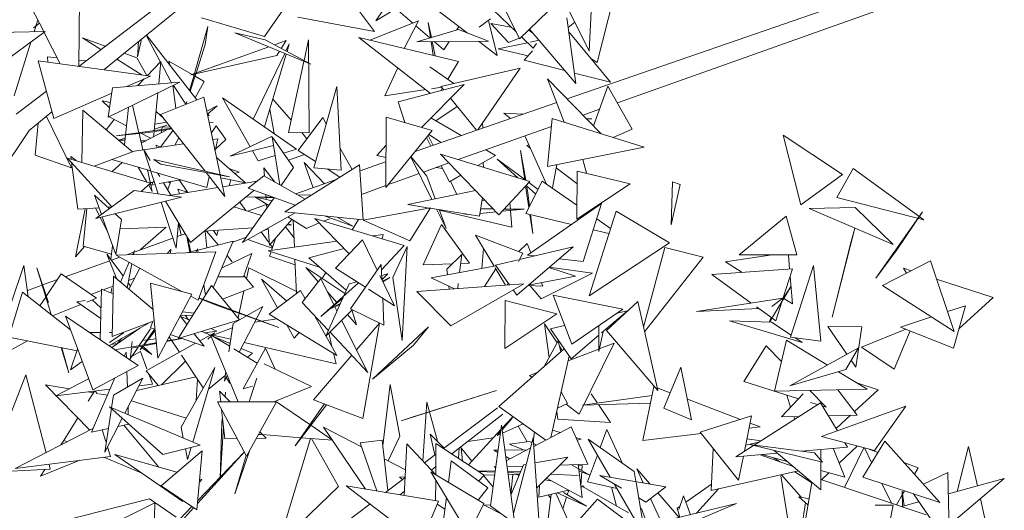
# Model space of a CAD drawing. Header units: millimetres. Extents: x -14485 to 13127, y -18923 to 3272.
# Tile 105 of 119: x 12006 to 12391, y 2150 to 2342. Entities that reach past the tile are written whole.
import ezdxf

# ---------------------------------------------------------------- set-up
doc = ezdxf.new("R2010")
doc.units = ezdxf.units.MM
doc.layers.add('G-IMPT', color=7, linetype='Continuous', lineweight=5)

# ---------------------------------------------------------------- blocks, each defined once
blk = doc.blocks.new('ÁRVORES ORNAMENTAIS - Pequeno e Médio Porte - Ipê-roxo-2865575-CORTE_CALÇADA')
at = {"layer": 'G-IMPT', "color": 253, "true_color": 0xaaaaaa}
for p, q in [((8404.76, 2341.13), (8417.73, 2360.24)), ((8461.09, 2334.1), (8447.77, 2361.2)), ((8479.74, 2310.62), (8627.66, 2361.81)), ((8489.9, 2360.54), (8488.26, 2329.34)), ((8288.87, 2357.91), (8288.52, 2323.35)), ((8388.24, 2358.43), (8404.27, 2336.98)), ((8474.72, 2356.77), (8488.26, 2329.34)), ((8499.37, 2309.02), (8630.71, 2355.79)), ((8288.55, 2323.34), (8328.11, 2353.53)), ((8421.75, 2351.47), (8404.76, 2341.13)), ((8491.44, 2324.89), (8498.76, 2353.69)), ((8268.24, 2349.89), (8274.86, 2336.94)), ((8298.34, 2322.01), (8331.86, 2349.29)), ((8459.7, 2336.92), (8447.74, 2348.32)), ((8368.4, 2345.37), (8361.27, 2335.03)), ((8419.25, 2340.28), (8412.65, 2345.93)), ((8427.04, 2346.81), (8440.54, 2336.5)), ((8461.09, 2334.1), (8472.28, 2344.91)), ((8273.16, 2340.26), (8270.82, 2338.39)), ((8271.05, 2336.87), (8272.5, 2341.55)), ((8361.27, 2335.03), (8336.53, 2342.28)), ((8374.31, 2342.62), (8404.27, 2336.98)), ((8421.47, 2341.16), (8402.43, 2333.63)), ((8415.94, 2330.36), (8421.47, 2341.16)), ((8426.56, 2334.68), (8425.33, 2340.49)), ((8426.24, 2334.59), (8425.33, 2340.49)), ((8449.74, 2341.95), (8445.33, 2338.63)), ((8448.88, 2341.3), (8452.25, 2327.56)), ((8449.82, 2340.06), (8457.83, 2338.7)), ((8449.82, 2340.06), (8456.73, 2332.64)), ((8479.54, 2342.36), (8483.12, 2316.63)), ((8480.07, 2338.53), (8482.68, 2340.64)), ((8240.95, 2336.38), (8275.4, 2336.95)), ((8249.45, 2317.89), (8275.4, 2336.95)), ((8275, 2336.65), (8281.3, 2324.34)), ((8339.12, 2338.91), (8333.85, 2320.51)), ((8338.06, 2331.88), (8339.12, 2338.91)), ((8379.35, 2324.19), (8349.67, 2336.5)), ((8361.51, 2333.72), (8349.67, 2336.5)), ((8425.98, 2334.51), (8420.48, 2339.22)), ((8437.21, 2337.83), (8420.83, 2332.99)), ((8436.5, 2337.62), (8437.35, 2338.94)), ((8448.97, 2333.16), (8437.21, 2337.83)), ((8466.27, 2336.4), (8464.67, 2337.56)), ((8465.01, 2337.88), (8483.12, 2316.63)), ((8480.3, 2336.86), (8496.71, 2317.12)), ((8263.27, 2311.76), (8269.8, 2332.83)), ((8298.89, 2331.23), (8289.97, 2334.5)), ((8297.25, 2329.98), (8289.97, 2334.5)), ((8313.12, 2334.03), (8311.54, 2327.03)), ((8311.98, 2333.11), (8311.54, 2327.03)), ((8334.76, 2310.24), (8315.21, 2335.36)), ((8320.53, 2325.03), (8315.21, 2334.99)), ((8338.06, 2331.88), (8334.46, 2320.73)), ((8379.35, 2324.19), (8361.51, 2333.72)), ((8369.77, 2333.42), (8365.17, 2331.76)), ((8369.77, 2333.42), (8367.82, 2330.35)), ((8369.62, 2329.38), (8370.96, 2332.17)), ((8370.06, 2329.15), (8370.96, 2332.17)), ((8376.73, 2325.59), (8378.52, 2333.77)), ((8378.68, 2297.35), (8378.52, 2333.77)), ((8437.22, 2325.25), (8398.11, 2334.63)), ((8426.25, 2312.77), (8398.11, 2334.63)), ((8448.97, 2333.16), (8420.83, 2332.99)), ((8427.32, 2327.63), (8426.49, 2333.03)), ((8428.1, 2327.44), (8426.92, 2333.03)), ((8431.47, 2329.81), (8427.71, 2333.03)), ((8431.47, 2329.81), (8433.57, 2333.07)), ((8444.95, 2333.14), (8452.25, 2327.56)), ((8464.23, 2332.6), (8452.71, 2330.16)), ((8460.95, 2334.38), (8456.73, 2332.64)), ((8466.42, 2330.51), (8461.87, 2334.85)), ((8468.7, 2333.55), (8465.4, 2332.85)), ((8466.42, 2330.51), (8467.75, 2332.25)), ((8311.26, 2326.7), (8306.32, 2328.5)), ((8362.98, 2330.98), (8332.45, 2320.01)), ((8356.83, 2302.68), (8369.16, 2328.42)), ((8361.23, 2299.64), (8369.76, 2328.17)), ((8367.13, 2329.26), (8366.05, 2327.56)), ((8464.43, 2327.46), (8452.71, 2330.16)), ((8466.17, 2329.37), (8462.88, 2325.75)), ((8272.71, 2325.51), (8278.76, 2302.91)), ((8272.71, 2325.51), (8316.64, 2319.5)), ((8276.32, 2327.06), (8280.09, 2326.68)), ((8276.32, 2327.06), (8276.5, 2324.99)), ((8288.55, 2325.82), (8291.41, 2325.53)), ((8313.4, 2319.95), (8303.42, 2326.14)), ((8311.26, 2326.7), (8315.21, 2319.73)), ((8315.38, 2319.68), (8320.7, 2325.21)), ((8319.85, 2316.49), (8320.7, 2325.21)), ((8324.88, 2316.91), (8320.66, 2324.8)), ((8333.64, 2319.76), (8323.8, 2325.43)), ((8324.13, 2323.91), (8323.8, 2325.43)), ((8366.05, 2327.56), (8332.45, 2320.01)), ((8370.58, 2297.5), (8376.67, 2325.3)), ((8437.22, 2325.25), (8432.97, 2318.31)), ((8462.88, 2325.75), (8478.82, 2321.69)), ((8488.95, 2326.45), (8491.44, 2324.89)), ((8333.79, 2320.31), (8331.95, 2313.86)), ((8334.37, 2320.44), (8332.16, 2313.59)), ((8413.37, 2322.78), (8408.35, 2311.87)), ((8425.9, 2323.14), (8435.36, 2316.68)), ((8430.31, 2315.52), (8461.28, 2322.62)), ((8444.71, 2298.49), (8461.28, 2322.62)), ((8482.55, 2320.73), (8496.71, 2317.12)), ((8328.15, 2317.18), (8300.05, 2303.4)), ((8301.79, 2315), (8328.15, 2317.18)), ((8307.42, 2315.47), (8316.64, 2319.5)), ((8311.67, 2315.82), (8314.18, 2318.43)), ((8337.58, 2317.48), (8334.07, 2319.51)), ((8337.58, 2317.48), (8334.11, 2311.08)), ((8439.4, 2316.25), (8413.62, 2309.44)), ((8422.68, 2299.45), (8439.4, 2316.25)), ((8493.07, 2296.98), (8472.07, 2318.47)), ((8472.07, 2318.47), (8478.56, 2301.46)), ((8264.04, 2304.63), (8275.88, 2313.67)), ((8278.76, 2302.91), (8301.47, 2312.86)), ((8301.79, 2315), (8300.05, 2303.4)), ((8318.07, 2298.23), (8319.5, 2312.94)), ((8325.35, 2315.8), (8326.52, 2306.93)), ((8330.46, 2308.51), (8325.58, 2315.92)), ((8389.56, 2315.5), (8380.56, 2283.68)), ((8391.22, 2282.75), (8389.56, 2315.5)), ((8408.35, 2311.87), (8424.34, 2314.26)), ((8426.66, 2314.61), (8430.57, 2315.2)), ((8430.85, 2314.85), (8430.23, 2313.83)), ((8430.31, 2315.52), (8431.43, 2314.14)), ((8490.07, 2300.05), (8495.62, 2315.6)), ((8495.62, 2315.6), (8505.2, 2298.79)), ((8300.62, 2307.18), (8297.68, 2309.91)), ((8300.91, 2309.14), (8297.68, 2309.91)), ((8337.49, 2311.34), (8320.6, 2304.54)), ((8330.88, 2309.62), (8330.53, 2308.54)), ((8337.49, 2311.34), (8343.9, 2280.91)), ((8355.62, 2291.92), (8344.79, 2310.99)), ((8373.81, 2290.96), (8344.79, 2310.99)), ((8371.62, 2302.27), (8364.5, 2310.56)), ((8416.12, 2301.39), (8413.62, 2309.44)), ((8420.18, 2290), (8475.61, 2309.19)), ((8434.07, 2310.89), (8444.28, 2298.34)), ((8269.19, 2298.28), (8278.07, 2305.5)), ((8290.14, 2306.18), (8289.77, 2285.76)), ((8309.54, 2289.94), (8290.14, 2306.18)), ((8307.96, 2307.28), (8306.5, 2292.82)), ((8309.63, 2308.1), (8312.08, 2297.38)), ((8318.79, 2305.65), (8321.83, 2302.96)), ((8320.65, 2304.48), (8319.92, 2304.65)), ((8338.66, 2305.77), (8342.7, 2307.89)), ((8338.89, 2304.67), (8342.7, 2307.89)), ((8339.58, 2304.05), (8339.02, 2304.78)), ((8364.99, 2297.05), (8363.32, 2306.62)), ((8436.68, 2307.69), (8428.26, 2302.08)), ((8457.57, 2302.94), (8454.92, 2305.06)), ((8454.92, 2305.06), (8462.32, 2304.59)), ((8485.97, 2304.25), (8492.39, 2306.54)), ((8272.7, 2301.13), (8271.45, 2288.61)), ((8275.9, 2303.73), (8285.65, 2283.62)), ((8302.41, 2302.58), (8299.27, 2298.54)), ((8300.45, 2303.6), (8307.23, 2300.07)), ((8318.31, 2300.71), (8322.97, 2301.5)), ((8337.99, 2282.28), (8320.6, 2304.54)), ((8339.61, 2301.25), (8341.19, 2301.5)), ((8341.19, 2301.5), (8339.61, 2301.28)), ((8374.43, 2290.46), (8384.04, 2303.29)), ((8384.04, 2303.29), (8385.42, 2300.87)), ((8408.92, 2303.52), (8408.73, 2275.89)), ((8408.92, 2303.52), (8426.85, 2298.22)), ((8438.27, 2296.26), (8426.38, 2303.17)), ((8446.6, 2301.24), (8446.66, 2299.17)), ((8472.07, 2284.2), (8473.88, 2302.9)), ((8509.9, 2291.78), (8473.88, 2302.9)), ((8487.2, 2302.99), (8489.36, 2302.85)), ((8487.46, 2302.72), (8489.36, 2302.85)), ((8239.42, 2254.19), (8269.19, 2298.28)), ((8324.79, 2299.18), (8303.27, 2296.13)), ((8315.88, 2297.49), (8303.27, 2296.13)), ((8312.15, 2297.09), (8313.61, 2290.68)), ((8312.82, 2297.16), (8316.61, 2295.19)), ((8323.25, 2298.65), (8313.01, 2293.3)), ((8315.88, 2297.49), (8324.98, 2298.93)), ((8317.83, 2295.82), (8318.03, 2297.83)), ((8322.97, 2300.33), (8318.13, 2298.83)), ((8320.27, 2299.5), (8324.43, 2299.64)), ((8325.44, 2298.34), (8320.55, 2291.7)), ((8320.77, 2297.36), (8320.97, 2298.29)), ((8321.05, 2298.65), (8321.24, 2299.53)), ((8342.27, 2300.09), (8340.45, 2297.3)), ((8342.27, 2300.09), (8346.14, 2294.69)), ((8378.68, 2297.35), (8370.58, 2297.5)), ((8377.84, 2295.02), (8375.8, 2297.4)), ((8408.73, 2275.89), (8426.85, 2298.22)), ((8437.09, 2286.85), (8473.59, 2299.84)), ((8497.76, 2295.53), (8505.2, 2298.79)), ((8306.75, 2295.31), (8304.11, 2294.49)), ((8304.27, 2294.48), (8306.66, 2294.42)), ((8312.79, 2294.26), (8314.76, 2294.21)), ((8327.76, 2295.37), (8326.1, 2292.52)), ((8342.99, 2295.01), (8340.99, 2294.71)), ((8342.99, 2295.01), (8341.92, 2290.31)), ((8346.14, 2294.69), (8342.05, 2290.91)), ((8364.01, 2295.95), (8347.82, 2288.16)), ((8364.35, 2295.07), (8364.01, 2295.95)), ((8372.66, 2283.79), (8364.23, 2295.81)), ((8367.21, 2276.99), (8364.23, 2295.81)), ((8426.35, 2292.14), (8424.61, 2295.46)), ((8427.21, 2292.44), (8425.31, 2296.33)), ((8430.35, 2293.52), (8425.6, 2296.68)), ((8463.17, 2296.13), (8471.46, 2277.46)), ((8571.18, 2269.14), (8564.26, 2296.41)), ((8564.26, 2296.41), (8587.45, 2281.09)), ((8309.54, 2289.94), (8294.58, 2284.3)), ((8329.59, 2293.03), (8309.4, 2290.06)), ((8319.66, 2273.48), (8314, 2290.7)), ((8314, 2290.7), (8316.51, 2286.47)), ((8320.48, 2291.69), (8318.66, 2292.45)), ((8318.66, 2292.45), (8319.29, 2291.52)), ((8364.77, 2292.41), (8347.82, 2288.16)), ((8358.75, 2286.4), (8356.51, 2290.34)), ((8368.71, 2289.42), (8373.81, 2290.96)), ((8374.43, 2290.46), (8381.25, 2286.09)), ((8390.78, 2291.48), (8395.6, 2283.03)), ((8405.22, 2288.44), (8408.84, 2292.48)), ((8451.69, 2288.47), (8447.87, 2290.69)), ((8463.49, 2278.81), (8461.39, 2290.46)), ((8463.11, 2278.93), (8461.39, 2290.46)), ((8464.71, 2292.67), (8463.88, 2292.42)), ((8463.88, 2292.42), (8465.29, 2291.36)), ((8472.07, 2284.2), (8509.9, 2291.78)), ((8271.45, 2288.61), (8285.65, 2283.62)), ((8301.47, 2268.4), (8284.16, 2287.45)), ((8284.16, 2287.45), (8316.65, 2277.63)), ((8285.52, 2287.04), (8285.38, 2288.06)), ((8287.47, 2286.45), (8285.38, 2288.06)), ((8288.12, 2267.41), (8285.69, 2285.77)), ((8301.46, 2286.9), (8316.72, 2282.41)), ((8305.58, 2285.68), (8301.62, 2282.17)), ((8320.54, 2285.08), (8317.97, 2286.93)), ((8347.54, 2280.06), (8317.97, 2286.93)), ((8342.48, 2287.65), (8353.84, 2277.75)), ((8358.75, 2286.4), (8365.4, 2288.42)), ((8376.96, 2288.84), (8370.62, 2286.7)), ((8376.81, 2285.66), (8384.68, 2277.41)), ((8376.81, 2285.66), (8380.27, 2275.82)), ((8408.67, 2286.02), (8398.64, 2282.42)), ((8405.22, 2288.44), (8408.81, 2287.73)), ((8426.76, 2271.23), (8418.54, 2287.98)), ((8424.76, 2280.39), (8418.58, 2288.03)), ((8423.47, 2282), (8433.42, 2285.54)), ((8452.98, 2265.28), (8430.12, 2288.97)), ((8430.12, 2288.97), (8465.13, 2278.31)), ((8444.75, 2284.52), (8451.69, 2288.47)), ((8446.78, 2285.67), (8446.99, 2283.83)), ((8460.35, 2279.76), (8452.3, 2287.07)), ((8463.09, 2279.04), (8452.3, 2287.07)), ((8485.79, 2286.95), (8487.24, 2281.49)), ((8315.14, 2278.08), (8311.74, 2283.87)), ((8315.41, 2282.8), (8317.33, 2274.34)), ((8316.86, 2282.37), (8338.66, 2275.97)), ((8319.38, 2281.63), (8320.22, 2280.22)), ((8320.54, 2285.08), (8347.54, 2280.06)), ((8345.7, 2272.41), (8338.39, 2281.76)), ((8347.33, 2283.42), (8351.36, 2281.88)), ((8349.61, 2281.44), (8351.36, 2281.88)), ((8365.33, 2278.05), (8360.98, 2283.63)), ((8361.21, 2280.37), (8360.98, 2283.63)), ((8372.66, 2283.79), (8367.8, 2276.66)), ((8398.49, 2284.85), (8369.21, 2266.47)), ((8391.22, 2282.75), (8380.56, 2283.68)), ((8385.71, 2283.23), (8390.76, 2280)), ((8398.49, 2284.85), (8399.81, 2263.29)), ((8428.61, 2283.83), (8430.93, 2283.37)), ((8433.64, 2278.19), (8430.37, 2284.45)), ((8475.72, 2284.93), (8473.91, 2275.75)), ((8475.47, 2283.66), (8483.55, 2277.56)), ((8483.58, 2282.37), (8483.46, 2263.56)), ((8504.36, 2277.4), (8483.58, 2282.37)), ((8585.21, 2272.05), (8591.68, 2283.36)), ((8619.31, 2263.23), (8591.68, 2283.36)), ((8312.93, 2274.44), (8316.65, 2277.63)), ((8316.52, 2277.92), (8317.58, 2277.9)), ((8317.98, 2278.58), (8316.99, 2276.88)), ((8328.35, 2279), (8320.08, 2277.46)), ((8321.68, 2277.75), (8324.55, 2272.92)), ((8324.6, 2278.3), (8323.34, 2274.94)), ((8324.34, 2277.61), (8323.55, 2278.1)), ((8327.83, 2278.9), (8331.08, 2274.1)), ((8339.62, 2280.19), (8338.66, 2275.97)), ((8343.94, 2280.73), (8345.7, 2272.41)), ((8353.84, 2277.75), (8344.16, 2279.71)), ((8358.39, 2278.4), (8344.89, 2276.21)), ((8348.02, 2278.93), (8347.45, 2276.63)), ((8361.03, 2280.47), (8354.83, 2275.62)), ((8361.03, 2280.47), (8377.1, 2271.42)), ((8389.24, 2279.04), (8373.57, 2273.41)), ((8412.43, 2278.07), (8409.66, 2277.05)), ((8412.43, 2278.07), (8421.77, 2281.39)), ((8424.76, 2280.39), (8428.05, 2271.49)), ((8433.64, 2278.19), (8438.08, 2280.72)), ((8436.56, 2273.23), (8434.04, 2278.42)), ((8452.98, 2265.28), (8465.13, 2278.31)), ((8463.55, 2265.77), (8469.99, 2278.48)), ((8468.31, 2275.16), (8464.69, 2277.85)), ((8483.5, 2269.08), (8469.99, 2278.48)), ((8520.36, 2261.31), (8520.98, 2278.13)), ((8520.98, 2278.13), (8523.96, 2277.08)), ((8571.18, 2269.14), (8587.45, 2281.09)), ((8310.19, 2274.83), (8295.24, 2263.8)), ((8310.19, 2274.83), (8328.73, 2272.18)), ((8317.33, 2274.34), (8315.82, 2276.92)), ((8318.45, 2277.15), (8316.99, 2276.88)), ((8342.97, 2275.9), (8324.1, 2272.84)), ((8327.98, 2273.47), (8327.29, 2275.29)), ((8331.33, 2274.02), (8327.29, 2275.29)), ((8332.24, 2254.47), (8357.13, 2274.79)), ((8373.24, 2269), (8354.83, 2275.62)), ((8408.73, 2276.7), (8399.21, 2273.19)), ((8443.86, 2274.72), (8417.33, 2269.29)), ((8464.72, 2268.09), (8463.46, 2276.53)), ((8467.4, 2273.37), (8463.67, 2276.75)), ((8464.38, 2273.9), (8463.83, 2276.93)), ((8464.38, 2273.9), (8464.99, 2268.62)), ((8504.36, 2277.4), (8483.46, 2263.56)), ((8520.36, 2261.31), (8523.96, 2277.08)), ((8294.68, 2272.93), (8300.51, 2267.69)), ((8294.68, 2272.93), (8297.39, 2265.39)), ((8295.24, 2263.8), (8328.73, 2272.18)), ((8326.67, 2252.19), (8320.75, 2270.19)), ((8332.24, 2254.47), (8322.51, 2270.63)), ((8351.55, 2270.23), (8353.96, 2266.91)), ((8365.09, 2271.93), (8352.6, 2254.42)), ((8353.82, 2272.29), (8357.7, 2272.16)), ((8353.82, 2272.29), (8357.6, 2272.22)), ((8362.95, 2268.94), (8357.47, 2272.3)), ((8357.47, 2272.3), (8364.25, 2270.76)), ((8357.85, 2272.22), (8364.62, 2272.1)), ((8358.16, 2272.15), (8365.08, 2271.92)), ((8361.87, 2271.3), (8361.73, 2273.14)), ((8374.11, 2273.11), (8379.43, 2272.89)), ((8446.51, 2271.98), (8445.35, 2264.69)), ((8447.53, 2270.92), (8446.3, 2270.67)), ((8457.51, 2267.49), (8457.32, 2269.94)), ((8585.21, 2272.05), (8619.31, 2263.23)), ((8291.09, 2267.61), (8287.25, 2248.81)), ((8288.12, 2267.41), (8296.46, 2267.98)), ((8291.73, 2267.66), (8290.21, 2253.01)), ((8295.07, 2267.89), (8296.64, 2264.84)), ((8299.91, 2268.22), (8301.36, 2268.32)), ((8360.12, 2264.97), (8349.28, 2268.38)), ((8362.01, 2269.27), (8354.75, 2266.66)), ((8362.12, 2267.77), (8361.99, 2269.53)), ((8369.21, 2266.47), (8399.81, 2263.29)), ((8426.21, 2268), (8399.85, 2263.18)), ((8417.33, 2269.29), (8425.72, 2267.91)), ((8426.21, 2268), (8418.19, 2255.05)), ((8426.11, 2267.85), (8445.35, 2264.69)), ((8432.34, 2259.87), (8428.62, 2267.44)), ((8429.6, 2267.27), (8432.34, 2259.87)), ((8458.08, 2260.43), (8429.67, 2267.11)), ((8445.52, 2265.8), (8451.9, 2266.4)), ((8450.78, 2267.55), (8445.81, 2267.6)), ((8454.23, 2266.62), (8462.88, 2267.44)), ((8462.88, 2267.44), (8455.06, 2267.51)), ((8458.08, 2260.43), (8457.56, 2266.94)), ((8464.13, 2249.47), (8493.18, 2269.7)), ((8493.18, 2269.7), (8485.93, 2247.03)), ((8488.33, 2233.61), (8498.85, 2266.68)), ((8519.74, 2254.27), (8498.85, 2266.68)), ((8592.41, 2268.12), (8574.45, 2267.67)), ((8607.33, 2253.59), (8574.45, 2267.67)), ((8592.41, 2268.12), (8607.33, 2253.59)), ((8600.54, 2240.49), (8618.85, 2266.42)), ((8618.85, 2266.42), (8608.76, 2251.49)), ((8296.95, 2264.23), (8299.8, 2258.72)), ((8297.74, 2264.43), (8303.06, 2249.66)), ((8302.74, 2265.68), (8305.29, 2263.38)), ((8305.29, 2263.38), (8303.06, 2249.66)), ((8326.67, 2252.19), (8327.57, 2262.21)), ((8352.6, 2254.42), (8373.21, 2266.05)), ((8371.93, 2263.44), (8363.16, 2253.4)), ((8377.62, 2259.94), (8370.32, 2264.42)), ((8372.24, 2263.24), (8371.53, 2262.98)), ((8372.95, 2252.59), (8372.43, 2263.13)), ((8394.4, 2249.95), (8380.95, 2263.85)), ((8380.95, 2263.85), (8415.96, 2253.21)), ((8384.45, 2262.79), (8386.72, 2263.74)), ((8395.87, 2260.85), (8384.77, 2264.85)), ((8389.68, 2264.34), (8395.87, 2260.85)), ((8398.07, 2263.47), (8395.56, 2259.41)), ((8399.85, 2263.18), (8418.19, 2255.05)), ((8440.55, 2265.33), (8439.27, 2265.69)), ((8463.55, 2265.77), (8481.37, 2261.47)), ((8466.23, 2258), (8465.12, 2265.39)), ((8465.38, 2265.33), (8466.23, 2258)), ((8496.69, 2259.9), (8491.26, 2263.68)), ((8547.01, 2249.62), (8565.4, 2264.72)), ((8565.4, 2264.72), (8569.57, 2249.53)), ((8304.71, 2259.78), (8322.73, 2260.4)), ((8312.57, 2251.51), (8322.73, 2260.4)), ((8328.65, 2257.29), (8327.55, 2261.96)), ((8337.56, 2258.81), (8356.73, 2260.21)), ((8338.62, 2252.34), (8338.06, 2258.85)), ((8338.55, 2258.89), (8343.09, 2253.48)), ((8341.23, 2259.08), (8342.54, 2257.14)), ((8343.07, 2259.22), (8342.54, 2257.14)), ((8359.98, 2258.59), (8363.09, 2254.28)), ((8362.7, 2259.73), (8360.67, 2258.98)), ((8363.16, 2253.4), (8362.67, 2260.11)), ((8369.44, 2260.59), (8372.76, 2256.39)), ((8369.95, 2261.18), (8371.77, 2261.31)), ((8371.77, 2261.31), (8370.44, 2261.73)), ((8377.62, 2259.94), (8382.69, 2262.06)), ((8423.41, 2245.62), (8430.52, 2261.42)), ((8441.43, 2246.27), (8430.52, 2261.42)), ((8489.9, 2259.42), (8496.07, 2257.93)), ((8592.26, 2260.04), (8583.44, 2225.21)), ((8592.25, 2260.05), (8590.46, 2253.31)), ((8325.38, 2256.11), (8310.17, 2250.65)), ((8330.2, 2257.84), (8327.08, 2256.72)), ((8332.04, 2250.68), (8330.88, 2256.73)), ((8332.46, 2250.79), (8331.09, 2256.38)), ((8335.15, 2251.47), (8348.99, 2254.97)), ((8348.99, 2254.97), (8341.18, 2236.74)), ((8354.12, 2256.56), (8348.84, 2254.61)), ((8354.7, 2255.61), (8364.3, 2252.24)), ((8389.55, 2254.96), (8362.67, 2251.12)), ((8365.73, 2256.35), (8363.98, 2251.31)), ((8389.07, 2244.34), (8399.59, 2255.41)), ((8405.37, 2243.56), (8399.59, 2255.41)), ((8407.72, 2257.56), (8403.6, 2256.97)), ((8407.72, 2257.56), (8407.3, 2255.84)), ((8462.3, 2250.24), (8443.88, 2257.33)), ((8443.88, 2257.33), (8451.17, 2245.14)), ((8290.73, 2252.86), (8287.25, 2248.81)), ((8290.21, 2253.01), (8301.31, 2249.79)), ((8301.04, 2247.93), (8301.81, 2253.14)), ((8303.15, 2249.48), (8342.14, 2250.8)), ((8309.58, 2249.7), (8310.3, 2251.34)), ((8310.3, 2251.34), (8309.99, 2249.71)), ((8324.55, 2251.64), (8323.19, 2250.16)), ((8324.55, 2251.64), (8324.42, 2250.2)), ((8331.04, 2250.43), (8334.81, 2251.38)), ((8334.36, 2250.54), (8335.08, 2251.88)), ((8335.08, 2251.88), (8335.3, 2250.57)), ((8335.24, 2231.81), (8342.14, 2250.8)), ((8362.67, 2251.12), (8382.75, 2244.8)), ((8363.79, 2250.77), (8363.21, 2249.1)), ((8363.47, 2253.76), (8364.39, 2252.49)), ((8378.56, 2248.43), (8392.39, 2252.02)), ((8407.06, 2243.68), (8415.96, 2253.21)), ((8417.06, 2252.89), (8411.45, 2240.69)), ((8417.06, 2252.89), (8415.18, 2216.04)), ((8446.26, 2244.24), (8447.01, 2252.09)), ((8459.99, 2233.85), (8482.05, 2252.75)), ((8460.74, 2250.84), (8464.11, 2254.03)), ((8482.05, 2252.75), (8461.07, 2247.75)), ((8465.44, 2250.38), (8464.11, 2254.03)), ((8519.74, 2254.27), (8488.33, 2233.61)), ((8509.6, 2221.35), (8517.88, 2252.52)), ((8532.97, 2248.71), (8517.88, 2252.52)), ((8583.44, 2225.21), (8590.46, 2253.31)), ((8600.54, 2240.49), (8608.76, 2251.49)), ((8300.65, 2247.23), (8283.29, 2241)), ((8303.47, 2240.1), (8299.59, 2249.91)), ((8299.59, 2249.91), (8305.89, 2241.32)), ((8304.63, 2248.66), (8301.36, 2247.49)), ((8329.19, 2235.14), (8303.15, 2249.48)), ((8309.97, 2250.58), (8307.3, 2249.62)), ((8344.46, 2244.41), (8356.32, 2250.15)), ((8346.57, 2249.33), (8348.6, 2246.91)), ((8356.32, 2250.15), (8352.99, 2241.04)), ((8373.28, 2245.63), (8363.21, 2249.1)), ((8373.83, 2234.42), (8373.18, 2247.82)), ((8378.56, 2248.43), (8393.24, 2235.73)), ((8438.49, 2249.68), (8432.58, 2243.99)), ((8438.49, 2249.68), (8437.63, 2242.66)), ((8460.48, 2247.61), (8451.68, 2245.51)), ((8462.3, 2250.24), (8460.7, 2247)), ((8464.13, 2249.47), (8466.95, 2249.15)), ((8476.59, 2248.07), (8485.93, 2247.03)), ((8532.97, 2248.71), (8510.03, 2219.43)), ((8559.98, 2249.57), (8541.74, 2246.79)), ((8547.01, 2249.62), (8569.57, 2249.53)), ((8566.3, 2249.54), (8566.78, 2243.97)), ((8603.1, 2237.59), (8621.94, 2247.25)), ((8631.2, 2219.65), (8621.94, 2247.25)), ((8267.05, 2245.48), (8254.48, 2208.21)), ((8268.78, 2233.21), (8267.05, 2245.48)), ((8272.09, 2244.48), (8277.7, 2226.22)), ((8272.09, 2244.48), (8276.76, 2230.9)), ((8304.85, 2238.95), (8308.25, 2246.67)), ((8309.3, 2246.1), (8307.5, 2236.72)), ((8312.42, 2244.38), (8308.2, 2236.13)), ((8354.23, 2240.2), (8355.14, 2244.46)), ((8373.79, 2235.3), (8355.14, 2244.46)), ((8377.38, 2244.58), (8382.29, 2239.07)), ((8377.38, 2244.58), (8392.69, 2234.5)), ((8389.07, 2244.34), (8400.75, 2236.92)), ((8394.85, 2228.44), (8406.96, 2245.85)), ((8407.22, 2240.04), (8406.96, 2245.85)), ((8423.41, 2245.62), (8434.7, 2246.03)), ((8451.85, 2245.26), (8426.42, 2240.62)), ((8432.84, 2241.79), (8432.58, 2243.99)), ((8438.06, 2246.15), (8441.43, 2246.27)), ((8451.8, 2244.09), (8447.4, 2237.19)), ((8451.56, 2244.5), (8455.58, 2237.78)), ((8457.11, 2237.89), (8451.68, 2245.51)), ((8483, 2241.3), (8472.52, 2244.59)), ((8489.64, 2242.47), (8472.67, 2244.71)), ((8567.96, 2244.05), (8536.36, 2241.89)), ((8541.74, 2246.79), (8548.26, 2242.71)), ((8567.96, 2244.05), (8564.01, 2231.93)), ((8567.13, 2217.4), (8576.12, 2245.36)), ((8576.12, 2245.36), (8579.01, 2215.86)), ((8614.34, 2243.35), (8611.38, 2244.31)), ((8611.38, 2244.31), (8612.55, 2242.43)), ((8280.18, 2239.88), (8274.39, 2237.8)), ((8281.68, 2242.11), (8275.96, 2233.6)), ((8281.68, 2242.11), (8295.51, 2232.59)), ((8302.08, 2241.27), (8301.65, 2217.58)), ((8317.65, 2228.2), (8302.08, 2241.27)), ((8310.4, 2240.43), (8308.04, 2239.56)), ((8342.99, 2240.97), (8352.99, 2241.04)), ((8353.15, 2241.49), (8357, 2236.91)), ((8360.09, 2240.08), (8366.35, 2228.82)), ((8360.09, 2240.08), (8369.94, 2231.5)), ((8375.97, 2230.93), (8383.23, 2240.28)), ((8388.38, 2230.06), (8383.23, 2240.28)), ((8385.23, 2242.66), (8383.8, 2240.36)), ((8412.15, 2229.67), (8406.36, 2241.54)), ((8407.15, 2241.51), (8409.5, 2242.11)), ((8407.22, 2239.83), (8409.5, 2242.11)), ((8410.32, 2240.78), (8407.46, 2239.28)), ((8407.61, 2238.97), (8410.32, 2240.78)), ((8415.18, 2216.04), (8411.45, 2240.69)), ((8426.42, 2240.62), (8435.65, 2236.34)), ((8464.44, 2237.66), (8483, 2241.3)), ((8489.64, 2242.47), (8469.52, 2232.4)), ((8536.36, 2241.89), (8551.78, 2230.7)), ((8567.02, 2241.16), (8567.95, 2230.37)), ((8646.5, 2232.92), (8624.33, 2240.11)), ((8274.17, 2237.73), (8268.43, 2235.67)), ((8297.4, 2235.64), (8293.28, 2234.12)), ((8297.42, 2236.22), (8296.95, 2216.31)), ((8297.42, 2236.22), (8301.96, 2234.31)), ((8302.01, 2237.34), (8298.15, 2235.91)), ((8301.32, 2236.45), (8301.27, 2234.6)), ((8307.86, 2238.64), (8308.82, 2237.34)), ((8332.78, 2234.17), (8316.67, 2238.53)), ((8319.44, 2209.12), (8316.67, 2238.53)), ((8327.45, 2216.83), (8340.51, 2237.56)), ((8337.44, 2237.87), (8338.13, 2233.79)), ((8348.27, 2228.03), (8340.51, 2237.56)), ((8344.81, 2232.27), (8357, 2236.91)), ((8350.96, 2224.89), (8353.22, 2235.47)), ((8375.36, 2235.57), (8363.11, 2226.4)), ((8375.36, 2235.57), (8377.13, 2232.43)), ((8383.27, 2225.5), (8398, 2238.66)), ((8394.37, 2238.26), (8392.25, 2233.52)), ((8394.37, 2238.26), (8397.42, 2239.03)), ((8401.93, 2236.16), (8412.15, 2229.67)), ((8462.8, 2238.3), (8420.89, 2235.28)), ((8434.2, 2221.85), (8420.89, 2235.28)), ((8433.49, 2236.19), (8433.35, 2237.41)), ((8434.2, 2221.85), (8462.8, 2238.3)), ((8437.1, 2238.38), (8436.86, 2236.43)), ((8456.58, 2238.64), (8456.17, 2237.83)), ((8459.99, 2233.85), (8458.56, 2235.86)), ((8470.15, 2237.36), (8464.3, 2237.54)), ((8465.29, 2237.51), (8469.52, 2232.4)), ((8470.15, 2237.36), (8469.67, 2238.68)), ((8558.96, 2223.21), (8567.44, 2237.29)), ((8564.05, 2232.05), (8567.44, 2237.29)), ((8603.1, 2237.59), (8631.2, 2219.65)), ((8261.23, 2217.32), (8266.57, 2234.94)), ((8285.28, 2220.29), (8266.57, 2234.94)), ((8275.6, 2233.07), (8273.31, 2229.67)), ((8287.83, 2231.2), (8290.99, 2231.76)), ((8291.66, 2231.06), (8295.51, 2232.59)), ((8297.24, 2228.82), (8293.84, 2231.93)), ((8332.78, 2234.17), (8319.44, 2209.12)), ((8335.24, 2231.81), (8332.37, 2233.39)), ((8335.56, 2232.68), (8341.72, 2230.22)), ((8335.57, 2232.71), (8366.88, 2221.18)), ((8383.27, 2225.5), (8391.87, 2232.68)), ((8392.02, 2233.03), (8385.2, 2217.82)), ((8385.87, 2235.05), (8389.45, 2231.02)), ((8407.99, 2222.13), (8407.54, 2232.6)), ((8455.43, 2231.74), (8455.26, 2212.88)), ((8475.64, 2226.47), (8455.43, 2231.74)), ((8481.48, 2214.61), (8474.23, 2233.82)), ((8474.23, 2233.82), (8501.47, 2228.3)), ((8530.39, 2227.36), (8564.07, 2232.62)), ((8559.78, 2229.33), (8564.07, 2232.62)), ((8564.55, 2232.5), (8567.95, 2230.37)), ((8646.5, 2232.92), (8633.05, 2220.64)), ((8278.31, 2225.75), (8289.35, 2230.14)), ((8287.83, 2231.2), (8297.15, 2224.66)), ((8366.88, 2221.18), (8341.72, 2230.22)), ((8351.46, 2224.12), (8348.47, 2227.79)), ((8360.56, 2229.33), (8349.03, 2222.67)), ((8360.56, 2229.33), (8351.37, 2211.51)), ((8375.97, 2230.93), (8386.2, 2220.06)), ((8385.2, 2217.82), (8395.5, 2228.12)), ((8390.93, 2230.58), (8386.72, 2228.37)), ((8390.72, 2230.12), (8386.72, 2228.29)), ((8389.6, 2227.63), (8388.79, 2229.24)), ((8394.85, 2228.44), (8407.99, 2222.13)), ((8397.24, 2222.26), (8395.47, 2228.09)), ((8481.48, 2214.61), (8501.47, 2228.3)), ((8493.19, 2219.06), (8503.28, 2227.69)), ((8507.34, 2231.31), (8495.17, 2220.01)), ((8503.28, 2227.69), (8499.2, 2226.74)), ((8507.34, 2231.31), (8515.21, 2196.56)), ((8554.71, 2228.57), (8530.39, 2227.36)), ((8553.83, 2229.21), (8559.78, 2224.88)), ((8563.77, 2231.19), (8561.34, 2223.75)), ((8635.63, 2229.68), (8628.62, 2227.36)), ((8635.63, 2229.68), (8630.88, 2213.05)), ((8311.77, 2206.25), (8283.32, 2225.56)), ((8283.32, 2225.56), (8294, 2196.75)), ((8318.07, 2223.71), (8301.65, 2217.58)), ((8351.46, 2224.12), (8327.45, 2216.83)), ((8328.25, 2225.67), (8330.91, 2222.32)), ((8333.08, 2225.78), (8328.4, 2225.95)), ((8328.41, 2225.48), (8331.98, 2224.03)), ((8329.14, 2227.33), (8333.74, 2226.81)), ((8330.36, 2225.88), (8331.42, 2224.26)), ((8357.42, 2223.25), (8366.2, 2224.52)), ((8389.61, 2210.25), (8363.11, 2226.4)), ((8380.95, 2225.64), (8389.61, 2210.25)), ((8401.72, 2203.59), (8391.42, 2224.03)), ((8393.67, 2226.28), (8397.24, 2222.26)), ((8475.64, 2226.47), (8455.26, 2212.88)), ((8571.75, 2215.25), (8543.28, 2223.71)), ((8543.28, 2223.71), (8559.66, 2223.19)), ((8558.76, 2223.22), (8559.6, 2225.02)), ((8559.91, 2224.79), (8561.34, 2223.75)), ((8622.37, 2225.29), (8610.24, 2221.27)), ((8300.32, 2214.02), (8316.05, 2222.96)), ((8312.47, 2220.92), (8301.43, 2213.27)), ((8316.68, 2220.69), (8312.19, 2214.08)), ((8313.97, 2214.38), (8318.21, 2220.51)), ((8318.41, 2220.03), (8314.13, 2214.4)), ((8317.41, 2223.29), (8316.64, 2221.05)), ((8318.38, 2220.45), (8316.64, 2221.05)), ((8340.2, 2220.7), (8342.65, 2219.71)), ((8341.04, 2218.19), (8348.78, 2221.08)), ((8347.31, 2211.61), (8349.03, 2222.67)), ((8370.04, 2222.18), (8372.92, 2216.99)), ((8397.27, 2212.42), (8406.27, 2222.9)), ((8406.27, 2222.9), (8399.68, 2185.51)), ((8403.5, 2200.99), (8425.41, 2221.41)), ((8425.41, 2221.41), (8419.56, 2214.23)), ((8472.63, 2209.44), (8470.78, 2222.64)), ((8470.78, 2222.64), (8475.75, 2215.21)), ((8478.7, 2221.98), (8473.13, 2220.68)), ((8481.27, 2208.85), (8473.13, 2220.68)), ((8492.06, 2211.82), (8492.09, 2221.87)), ((8515.21, 2196.56), (8495.17, 2220.01)), ((8567.37, 2218.13), (8559.66, 2223.19)), ((8589.23, 2210.74), (8581.72, 2221.56)), ((8581.72, 2221.56), (8595.03, 2221.38)), ((8592.75, 2205.66), (8595.03, 2221.38)), ((8594.89, 2213.46), (8612.31, 2220.45)), ((8610.24, 2221.27), (8630.88, 2213.05)), ((8261.23, 2217.32), (8287.88, 2212.09)), ((8297.02, 2219.2), (8292.63, 2219.24)), ((8301.68, 2219.15), (8300.55, 2219.16)), ((8300.63, 2215.29), (8306.1, 2219.1)), ((8305.43, 2216.92), (8303.27, 2214.54)), ((8315.21, 2216.28), (8313.55, 2216.08)), ((8318.73, 2216.72), (8315.6, 2216.33)), ((8322.94, 2215.7), (8328.88, 2216.84)), ((8328.85, 2216.86), (8323.04, 2215.89)), ((8323.89, 2217.47), (8327.92, 2211.47)), ((8327.71, 2217.25), (8324.38, 2218.39)), ((8337.63, 2213.84), (8328.22, 2217.07)), ((8333.74, 2218.74), (8337.63, 2213.84)), ((8335.97, 2215.94), (8341.67, 2219.1)), ((8340.05, 2218.2), (8336.72, 2219.65)), ((8342.65, 2219.71), (8337.93, 2219.12)), ((8340.37, 2217.83), (8339.05, 2216.53)), ((8350.92, 2192.09), (8340.16, 2218.35)), ((8340.16, 2218.35), (8347.65, 2213.79)), ((8341.67, 2219.1), (8340.62, 2218.07)), ((8348.07, 2216.54), (8341.04, 2218.19)), ((8347.81, 2214.85), (8341.26, 2217.68)), ((8372.92, 2216.99), (8374.87, 2219.23)), ((8387.62, 2213.78), (8386.39, 2219.01)), ((8386.8, 2219.42), (8401.72, 2203.59)), ((8470.71, 2205.89), (8476.17, 2216)), ((8476.17, 2216), (8477.18, 2211.61)), ((8481.27, 2208.85), (8492.08, 2218.1)), ((8492.06, 2211.82), (8493.85, 2219.62)), ((8565.52, 2216.16), (8560.9, 2196.25)), ((8565.52, 2216.16), (8581.56, 2206.48)), ((8567.13, 2217.4), (8579.01, 2215.86)), ((8571.75, 2215.25), (8568.82, 2217.18)), ((8607.69, 2204.84), (8613.92, 2219.81)), ((8268.47, 2215.9), (8254.48, 2208.21)), ((8281.67, 2213.31), (8284.7, 2203.45)), ((8284.7, 2203.45), (8281.97, 2213.25)), ((8285.29, 2204.62), (8288.09, 2212.7)), ((8303.53, 2214.83), (8301.23, 2214.54)), ((8318.87, 2215.19), (8302.59, 2212.48)), ((8309.15, 2213.11), (8308.65, 2208.37)), ((8311.76, 2213.44), (8308.71, 2208.95)), ((8309.14, 2213.04), (8318.9, 2214.92)), ((8309.42, 2215.63), (8309.2, 2213.58)), ((8312.59, 2212.38), (8313.6, 2213.84)), ((8313.69, 2213.82), (8312.59, 2212.38)), ((8313.01, 2213.52), (8317.1, 2210.65)), ((8317.1, 2210.65), (8313.9, 2213.58)), ((8314.9, 2204.24), (8334.27, 2214.99)), ((8349.21, 2212.83), (8358.41, 2207.22)), ((8356.5, 2211.1), (8352.13, 2212.99)), ((8361.7, 2213.11), (8352.83, 2197.2)), ((8389.24, 2206.9), (8353.33, 2215.31)), ((8361.7, 2213.11), (8365.43, 2204.88)), ((8403.5, 2200.99), (8419.56, 2214.23)), ((8478.54, 2212.82), (8452.98, 2190.22)), ((8476.67, 2213.83), (8477.79, 2212.15)), ((8492.06, 2212.7), (8480.08, 2208.13)), ((8484.46, 2187.23), (8498.11, 2215.01)), ((8498.11, 2215.01), (8492.28, 2212.79)), ((8557.65, 2214.02), (8548.86, 2199.97)), ((8557.65, 2214.02), (8563.61, 2207.9)), ((8566.89, 2198.33), (8593.69, 2213.21)), ((8588.76, 2204.7), (8593.69, 2213.21)), ((8594.89, 2213.46), (8607.69, 2204.84)), ((8307.09, 2211.54), (8306.38, 2209.91)), ((8307.17, 2209.37), (8307.09, 2211.54)), ((8312.77, 2211.72), (8309.4, 2209.96)), ((8312.77, 2211.72), (8315.21, 2205.01)), ((8328.72, 2210.29), (8337.29, 2197.55)), ((8356.5, 2211.1), (8354.6, 2209.54)), ((8380.39, 2192.79), (8395.42, 2210.28)), ((8389.24, 2206.9), (8388.26, 2211.07)), ((8473.37, 2178.11), (8480.49, 2209.98)), ((8592.75, 2205.66), (8590.88, 2208.36)), ((8285.29, 2204.62), (8289.89, 2207.83)), ((8311.77, 2206.25), (8294, 2196.75)), ((8330.29, 2207.96), (8320.91, 2198.77)), ((8341.77, 2205.48), (8328.59, 2182.19)), ((8333.18, 2176.33), (8341.77, 2205.48)), ((8379.7, 2198.13), (8361.08, 2206.93)), ((8517.54, 2189.65), (8524.22, 2205.67)), ((8528.38, 2185.04), (8524.22, 2205.67)), ((8588.76, 2204.7), (8566.89, 2198.33)), ((8252.91, 2164.43), (8267.8, 2202.69)), ((8267.8, 2202.69), (8275.74, 2172.17)), ((8292.39, 2201.08), (8279.6, 2194.41)), ((8302.69, 2201.4), (8293.48, 2180.19)), ((8313.67, 2201.29), (8302.16, 2194.69)), ((8313.67, 2201.29), (8306.59, 2187.57)), ((8307.56, 2197.79), (8307.35, 2203.89)), ((8311.23, 2196.56), (8334.39, 2201.86)), ((8314.9, 2204.24), (8319.66, 2198.49)), ((8315.94, 2202.99), (8317.39, 2198.98)), ((8334.51, 2192.64), (8335.03, 2200.9)), ((8345.88, 2202.41), (8339.28, 2197.01)), ((8345.53, 2200.18), (8346.1, 2203.86)), ((8346.69, 2202.43), (8345.53, 2200.18)), ((8346.24, 2201.56), (8347.67, 2199.36)), ((8355.28, 2192.08), (8358.21, 2201.31)), ((8468.03, 2203.53), (8465.01, 2202.37)), ((8465.92, 2201.66), (8465.01, 2202.37)), ((8585.89, 2203.86), (8597.19, 2197.04)), ((8284.87, 2197.15), (8275.48, 2198.72)), ((8275.48, 2198.72), (8292.83, 2180.96)), ((8279.6, 2194.41), (8300.77, 2196.97)), ((8312.15, 2198.35), (8317.39, 2198.98)), ((8356.61, 2198.17), (8352.83, 2197.2)), ((8364.84, 2192.07), (8379.7, 2198.13)), ((8410.42, 2198.83), (8407.52, 2175)), ((8410.42, 2198.83), (8414.24, 2178.58)), ((8509.27, 2176.99), (8513.65, 2198.07)), ((8520.04, 2195.65), (8514.98, 2197.57)), ((8570.27, 2193.3), (8548.86, 2199.97)), ((8597.19, 2197.04), (8560.9, 2196.25)), ((8593.24, 2186.88), (8585.67, 2196.79)), ((8601.38, 2196.82), (8592.16, 2188.29)), ((8601.38, 2196.82), (8593.05, 2199.54)), ((8294.26, 2195.58), (8292.18, 2195.93)), ((8292.24, 2192.33), (8294.67, 2196.23)), ((8295.91, 2195.23), (8295.03, 2196.27)), ((8299.77, 2194.66), (8296.39, 2195.23)), ((8301.41, 2189.76), (8302.16, 2194.69)), ((8343.66, 2196.26), (8344.11, 2192.11)), ((8343.66, 2196.26), (8347.77, 2192.1)), ((8346.03, 2195.88), (8345.81, 2194.09)), ((8346.03, 2195.88), (8345.91, 2193.98)), ((8451.99, 2196.52), (8414.78, 2184.66)), ((8419.03, 2186.07), (8451.99, 2196.52)), ((8477.36, 2195.98), (8479.86, 2191.41)), ((8512.92, 2194.54), (8485.65, 2190.8)), ((8489.11, 2195.23), (8491.53, 2191.61)), ((8547.58, 2185.21), (8526.75, 2193.1)), ((8563.62, 2186.19), (8572.07, 2195.23)), ((8567.19, 2190.01), (8565.65, 2194.73)), ((8574.65, 2196.54), (8581.09, 2189.92)), ((8298.74, 2172.34), (8301.36, 2189.44)), ((8321.44, 2171.41), (8300.64, 2190.09)), ((8300.64, 2190.09), (8336.11, 2175.09)), ((8307.92, 2187.01), (8307.82, 2189.95)), ((8330.59, 2185.74), (8309.13, 2192.48)), ((8365.91, 2192.06), (8342.82, 2192.11)), ((8354.26, 2170.82), (8342.82, 2192.11)), ((8344.45, 2189.07), (8345.7, 2177.65)), ((8365.91, 2192.06), (8354.26, 2170.82)), ((8379.01, 2183.15), (8365.57, 2192.37)), ((8373.24, 2174.8), (8384.58, 2191.21)), ((8385.48, 2190.87), (8373.24, 2174.8)), ((8380.39, 2192.79), (8399.68, 2185.51)), ((8424.78, 2191.96), (8423.24, 2168.94)), ((8428.93, 2176.65), (8424.78, 2191.96)), ((8431.32, 2173.8), (8452.48, 2189.75)), ((8471.41, 2177.09), (8452.98, 2190.22)), ((8475.94, 2189.62), (8479.86, 2191.41)), ((8484.46, 2187.23), (8479.37, 2191.19)), ((8485.65, 2190.8), (8512.31, 2191.61)), ((8491.94, 2190.99), (8496.66, 2183.93)), ((8517.54, 2189.65), (8528.38, 2185.04)), ((8578.93, 2191.73), (8552.94, 2175.16)), ((8577.74, 2190.97), (8574.97, 2191.83)), ((8578.93, 2191.73), (8585.58, 2180.73)), ((8612.29, 2190.42), (8579.26, 2178.44)), ((8581.09, 2189.92), (8579.78, 2190.33)), ((8599.94, 2173.01), (8612.29, 2190.42)), ((8282.68, 2176.95), (8288.15, 2185.75)), ((8305.6, 2185.64), (8298.74, 2172.34)), ((8344.79, 2185.92), (8344.57, 2184.08)), ((8419.03, 2186.07), (8414.78, 2184.66)), ((8434.58, 2171.66), (8454.48, 2187.29)), ((8454.18, 2181.62), (8458.34, 2186.13)), ((8458.23, 2185.72), (8454.26, 2181.1)), ((8476.02, 2185.24), (8475.61, 2188.15)), ((8476.02, 2185.24), (8496.66, 2183.93)), ((8531.8, 2180.16), (8551.91, 2186.59)), ((8551.91, 2186.59), (8549.1, 2172.71)), ((8570.5, 2186.35), (8563.62, 2186.19)), ((8568.74, 2185.23), (8568.39, 2186.3)), ((8593.24, 2186.88), (8582.02, 2186.62)), ((8590.57, 2186.82), (8585.01, 2181.68)), ((8294.1, 2181.61), (8263.64, 2165.96)), ((8300.16, 2181.63), (8293.48, 2180.19)), ((8308.04, 2183.34), (8303.95, 2182.45)), ((8319.95, 2166.52), (8306.2, 2182.94)), ((8329.46, 2177.9), (8328.59, 2182.19)), ((8343.87, 2161.76), (8344.57, 2184.08)), ((8345.18, 2182.41), (8343.87, 2161.76)), ((8387.9, 2177.06), (8379.39, 2182.89)), ((8399.17, 2174.46), (8384.32, 2182.19)), ((8384.32, 2182.19), (8400.8, 2157.9)), ((8449.72, 2151.43), (8454.01, 2182.91)), ((8454.01, 2182.91), (8459.23, 2144.33)), ((8454.43, 2179.8), (8462.46, 2183.47)), ((8464.1, 2176.46), (8460.47, 2182.56)), ((8481.3, 2182.24), (8466.6, 2174.59)), ((8481.3, 2182.24), (8487.78, 2167.66)), ((8550.93, 2181.79), (8555.29, 2182.29)), ((8555.29, 2182.29), (8551.34, 2183.78)), ((8297.76, 2181.11), (8299.17, 2176.56)), ((8345.7, 2177.65), (8350.57, 2177.69)), ((8358.07, 2177.76), (8361.89, 2177.8)), ((8358.94, 2179.35), (8360.11, 2179.26)), ((8359.44, 2180.27), (8361.89, 2177.8)), ((8360.47, 2179.23), (8375.47, 2178.04)), ((8366.61, 2136.23), (8379.28, 2177.74)), ((8375.69, 2178.02), (8387.9, 2177.06)), ((8390.15, 2158.88), (8379.61, 2177.71)), ((8409.69, 2168.98), (8414.24, 2178.58)), ((8431.58, 2173.99), (8426.15, 2179.44)), ((8426.15, 2179.44), (8427.98, 2171.28)), ((8440.84, 2176.58), (8450.79, 2177.93)), ((8441.08, 2167.38), (8453.77, 2181.18)), ((8453.67, 2180.42), (8452.31, 2178.83)), ((8452.31, 2178.83), (8453.53, 2179.39)), ((8466.35, 2178.01), (8458.69, 2148.37)), ((8468.93, 2142.54), (8466.35, 2178.01)), ((8466.91, 2180.3), (8466.45, 2176.61)), ((8477.02, 2180.01), (8474.01, 2180.96)), ((8485.23, 2177.41), (8483.16, 2178.06)), ((8487.87, 2177.48), (8496.6, 2162.56)), ((8487.87, 2177.48), (8505.98, 2164.8)), ((8492.63, 2174.15), (8495.22, 2181.22)), ((8501.4, 2168), (8495.22, 2181.22)), ((8509.27, 2176.99), (8532.22, 2179.63)), ((8531.8, 2180.16), (8546.8, 2161.35)), ((8555.61, 2176.86), (8550.09, 2177.59)), ((8599.94, 2173.01), (8579.26, 2178.44)), ((8282.73, 2176.93), (8281.58, 2175.18)), ((8282.68, 2176.95), (8283.97, 2176.4)), ((8299.82, 2174.44), (8300.98, 2170.7)), ((8321.44, 2171.41), (8336.11, 2175.09)), ((8331.17, 2169.54), (8330.33, 2173.65)), ((8331.17, 2169.54), (8332.55, 2174.2)), ((8398.64, 2175.99), (8407.28, 2177.1)), ((8398.64, 2175.99), (8405.18, 2157.18)), ((8409.5, 2157.35), (8407.28, 2177.1)), ((8417, 2175.67), (8415.86, 2155.42)), ((8428.28, 2163.51), (8417, 2175.67)), ((8428.36, 2175.75), (8428.28, 2163.51)), ((8428.36, 2175.75), (8447.26, 2163.32)), ((8437.42, 2173.9), (8437.14, 2169.98)), ((8437.93, 2174.29), (8442.42, 2168.83)), ((8438.72, 2168.94), (8438.22, 2173.93)), ((8465.29, 2173.9), (8455.89, 2169.01)), ((8465.03, 2176.6), (8457.08, 2175.44)), ((8457.08, 2175.44), (8462.66, 2173.31)), ((8465.03, 2176.6), (8465.86, 2176.13)), ((8466.51, 2175.77), (8467.65, 2175.13)), ((8485.23, 2177.41), (8483.62, 2177.02)), ((8536.91, 2173.75), (8536.09, 2157.32)), ((8552.7, 2175.01), (8545.69, 2170.53)), ((8554.79, 2176.34), (8549.6, 2175.17)), ((8579.71, 2168.4), (8551.16, 2175.38)), ((8551.16, 2175.38), (8576.56, 2172.17)), ((8571.55, 2172.81), (8589.43, 2174.38)), ((8583.84, 2173.89), (8588.37, 2162.61)), ((8586.16, 2168.1), (8593.23, 2174.77)), ((8588.29, 2158.59), (8595.86, 2174.08)), ((8588.43, 2176.03), (8589.43, 2174.38)), ((8604.03, 2176.69), (8595.39, 2162.64)), ((8598.87, 2168.3), (8596.07, 2174.03)), ((8601.25, 2172.24), (8597.5, 2173.65)), ((8604.03, 2176.69), (8625.63, 2152.63)), ((8632.31, 2157.02), (8636.82, 2174.64)), ((8640.3, 2159.2), (8636.82, 2174.64)), ((8263.64, 2165.96), (8300.98, 2170.7)), ((8298.36, 2170.37), (8313.24, 2164.13)), ((8326.95, 2164.51), (8302.6, 2171.48)), ((8302.6, 2171.48), (8329.27, 2153.05)), ((8336.79, 2172.9), (8320.77, 2159.25)), ((8336.79, 2172.9), (8334.81, 2149.75)), ((8335.03, 2152.27), (8353.32, 2172.33)), ((8353.32, 2172.33), (8335.13, 2153.47)), ((8349.63, 2156.06), (8355.37, 2172.85)), ((8354.11, 2171.11), (8349.63, 2156.06)), ((8416.42, 2165.48), (8408.1, 2169.81)), ((8423.91, 2168.21), (8428.33, 2171.54)), ((8450.95, 2173.15), (8452.68, 2173.17)), ((8452.56, 2172.29), (8450.95, 2173.15)), ((8455.32, 2173.21), (8464.2, 2173.33)), ((8457.32, 2169.75), (8455.67, 2170.63)), ((8479.92, 2170.4), (8467.07, 2168.14)), ((8479.92, 2170.4), (8467.78, 2158.35)), ((8487.73, 2160.74), (8491.55, 2171.19)), ((8545.69, 2170.53), (8562.02, 2171.97)), ((8548.71, 2170.8), (8546.8, 2161.35)), ((8555.19, 2171.37), (8568.22, 2166.73)), ((8555.87, 2171.43), (8565.87, 2168.71)), ((8562.79, 2168.66), (8560.49, 2170.18)), ((8560.75, 2173.04), (8578.94, 2157.68)), ((8579.71, 2168.4), (8576.56, 2172.17)), ((8579.01, 2169.24), (8579.04, 2173.47)), ((8273.62, 2163.04), (8289, 2169.18)), ((8276.92, 2167.64), (8277.41, 2165.74)), ((8426.56, 2165.37), (8428.3, 2166.73)), ((8433.23, 2160.55), (8434.32, 2168.98)), ((8448.68, 2158.38), (8434.32, 2168.98)), ((8451.83, 2166.89), (8451.08, 2166.5)), ((8451.08, 2166.5), (8451.78, 2166.52)), ((8456.21, 2166.66), (8462.47, 2166.86)), ((8457.71, 2155.61), (8462.68, 2167.37)), ((8463.64, 2167.54), (8462.68, 2167.37)), ((8476.81, 2167.31), (8487.78, 2167.66)), ((8481.35, 2167.46), (8488.54, 2163.43)), ((8484.29, 2165.81), (8484.08, 2167.54)), ((8484.14, 2167.01), (8485.57, 2167.2)), ((8485.45, 2165.16), (8485.57, 2167.2)), ((8578.94, 2157.68), (8579.01, 2168.57)), ((8617.15, 2166.26), (8611.48, 2168.39)), ((8615.66, 2163.74), (8617.15, 2166.26)), ((8252.91, 2164.43), (8277.41, 2165.74)), ((8275.32, 2165.63), (8273.62, 2163.04)), ((8408.55, 2156.63), (8416.25, 2162.44)), ((8414.06, 2162.61), (8416.27, 2162.74)), ((8415.27, 2161.69), (8414.06, 2162.61)), ((8447.13, 2152.22), (8426.4, 2164.63)), ((8426.4, 2164.63), (8441.13, 2140.29)), ((8444.59, 2165.08), (8451.57, 2164.97)), ((8451.51, 2164.58), (8444.96, 2164.84)), ((8445.04, 2161.07), (8447.26, 2163.32)), ((8447.09, 2163.15), (8450.72, 2158.74)), ((8451.37, 2163.5), (8447.13, 2163.41)), ((8456.45, 2164.9), (8461.61, 2164.83)), ((8461.34, 2164.18), (8456.52, 2164.38)), ((8461.14, 2163.71), (8456.62, 2163.62)), ((8457.66, 2155.94), (8458.5, 2163.65)), ((8459.88, 2163.68), (8460.92, 2163.21)), ((8485.62, 2154.66), (8471.6, 2162.14)), ((8484.07, 2163.28), (8473.18, 2163.71)), ((8484.07, 2163.28), (8483.34, 2163.41)), ((8485.62, 2154.66), (8484.32, 2165.57)), ((8484.38, 2165.02), (8488.54, 2163.43)), ((8485.12, 2159.26), (8485.42, 2164.62)), ((8518.37, 2158.85), (8492.47, 2163.26)), ((8501.04, 2158.33), (8492.47, 2163.26)), ((8506.64, 2160.85), (8505.98, 2164.8)), ((8512.1, 2159.92), (8506.93, 2165.86)), ((8509.47, 2160.37), (8506.93, 2165.86)), ((8570.26, 2165.01), (8536.09, 2157.32)), ((8563.34, 2163.17), (8567.25, 2139.02)), ((8571.36, 2154.72), (8563.56, 2163.5)), ((8575.5, 2160.32), (8568.85, 2164.69)), ((8578.99, 2165.16), (8588.37, 2162.61)), ((8579.28, 2161.6), (8582.14, 2164.3)), ((8625.63, 2152.63), (8595.39, 2162.64)), ((8628.77, 2164.4), (8619.16, 2159.84)), ((8628.77, 2164.4), (8629.33, 2135.8)), ((8628.93, 2156.09), (8650.81, 2162.08)), ((8650.81, 2162.08), (8629.17, 2143.83)), ((8334.81, 2149.75), (8320.77, 2159.25)), ((8336.69, 2161.73), (8335.74, 2160.62)), ((8336.69, 2161.73), (8335.86, 2161.97)), ((8390.15, 2158.88), (8366.61, 2136.23)), ((8429.38, 2153.2), (8393.15, 2159.16)), ((8393.15, 2159.16), (8422.53, 2136.88)), ((8428.26, 2161.56), (8428.21, 2153.39)), ((8448.68, 2158.38), (8444.87, 2153.58)), ((8468.82, 2159.38), (8468.65, 2154.73)), ((8473.44, 2161.15), (8471.01, 2161.55)), ((8486.37, 2159.04), (8485.07, 2159.25)), ((8486.37, 2159.04), (8485.14, 2158.74)), ((8503.69, 2148.59), (8485.76, 2158.89)), ((8487.73, 2160.74), (8499.16, 2158.18)), ((8497.12, 2158.64), (8499.01, 2151.27)), ((8498.07, 2160.04), (8509.42, 2140.63)), ((8510.13, 2140.1), (8506.7, 2160.53)), ((8518.37, 2158.85), (8510.55, 2152.86)), ((8526.1, 2152.81), (8536.22, 2159.88)), ((8572.33, 2141.93), (8575.54, 2160.55)), ((8620.25, 2147.88), (8578.96, 2161.71)), ((8606.65, 2152.43), (8602.86, 2160.17)), ((8414.23, 2155.69), (8415.95, 2157.04)), ((8429.88, 2134.65), (8432.46, 2154.61)), ((8480.21, 2157.54), (8468.65, 2154.73)), ((8471.26, 2138.58), (8473.41, 2155.89)), ((8472.3, 2155.62), (8473.23, 2154.44)), ((8475.34, 2156.36), (8481.41, 2142.58)), ((8475.81, 2156.47), (8487.28, 2151.28)), ((8478.04, 2150.23), (8479.49, 2154.81)), ((8487.28, 2151.28), (8478.3, 2156.55)), ((8479.77, 2155.69), (8480.34, 2157.47)), ((8510.55, 2152.86), (8507.71, 2154.5)), ((8523.52, 2146.81), (8515.17, 2156.4)), ((8525.18, 2155.28), (8523.47, 2149.96)), ((8525.18, 2155.28), (8527.94, 2147.88)), ((8530.39, 2148.47), (8539, 2157.97)), ((8573.99, 2151.58), (8570.41, 2154.89)), ((8570.41, 2154.89), (8574.44, 2154.17)), ((8608.56, 2151.79), (8610.88, 2155.69)), ((8611.63, 2151.36), (8610.86, 2157.11)), ((8610.86, 2157.11), (8610.94, 2151.17)), ((8611.02, 2155.93), (8611.78, 2157.22)), ((8629.33, 2135.8), (8615.22, 2156.08)), ((8284.04, 2145.84), (8316.26, 2154.11)), ((8294.53, 2140.76), (8318.3, 2152.56)), ((8326.72, 2146.92), (8316.26, 2154.11)), ((8318.3, 2152.56), (8317.93, 2130.69)), ((8332.83, 2151.09), (8323.22, 2141.12)), ((8329.96, 2146.7), (8333.52, 2150.62)), ((8352.9, 2114.67), (8402.5, 2152.07)), ((8429.38, 2153.2), (8422.53, 2136.88)), ((8431.88, 2150.07), (8428.87, 2152)), ((8447.13, 2152.22), (8441.13, 2140.29)), ((8447.01, 2151.74), (8449.75, 2151.65)), ((8447.01, 2151.74), (8454.13, 2148.14)), ((8449.72, 2151.43), (8459.23, 2144.33)), ((8479.44, 2140.38), (8491.57, 2153.96)), ((8519.62, 2133.02), (8491.57, 2153.96)), ((8517.29, 2143.45), (8512.31, 2154.22)), ((8513.23, 2138.45), (8546, 2152.24)), ((8546, 2152.24), (8520.57, 2146.1)), ((8522.76, 2150.48), (8523.89, 2151.27)), ((8522.76, 2150.48), (8523.81, 2146.88)), ((8572.98, 2152.52), (8571.28, 2141.56)), ((8600.31, 2151.64), (8607.27, 2151.63)), ((8604.97, 2139.53), (8607.27, 2151.63)), ((8610.65, 2151.09), (8617.4, 2152.94)), ((8645.08, 2137.96), (8641.43, 2154.17)), ((8508.84, 2150.31), (8513.56, 2137.54))]:
    blk.add_line(p, q, dxfattribs=at)

msp = doc.modelspace()

# ---------------------------------------------------------------- block references
at = {"layer": 'G-IMPT', "color": 253, "true_color": 0xaaaaaa}
msp.add_blockref('ÁRVORES ORNAMENTAIS - Pequeno e Médio Porte - Ipê-roxo-2865575-CORTE_CALÇADA', (3740.319, 0), dxfattribs=at)

doc.saveas('drawing.dxf')
